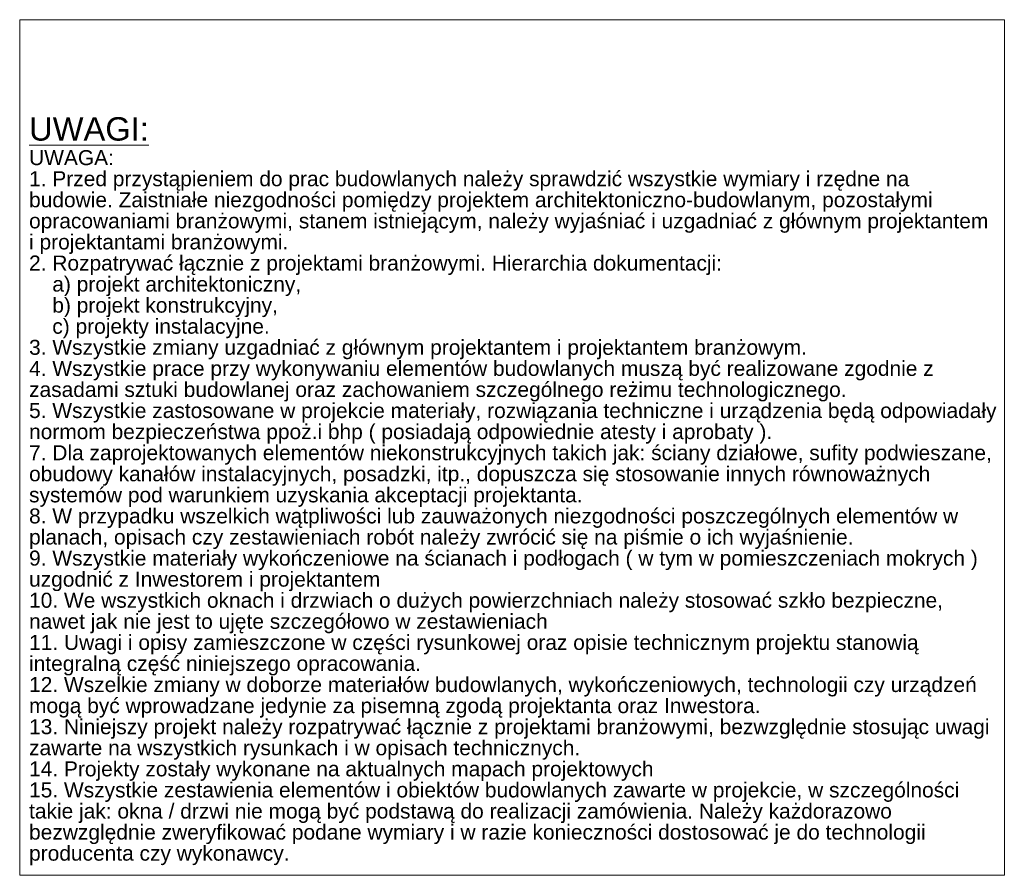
# Model space of a CAD drawing. Header units: millimetres. Extents: x -4167 to 39463, y -12063 to 8090.
# Tile 10 of 12: x 38981 to 39086, y -12063 to -11972. Entities that reach past the tile are written whole.
import ezdxf

# ---------------------------------------------------------------- set-up
doc = ezdxf.new("R2010")
doc.units = ezdxf.units.MM
doc.header["$MEASUREMENT"] = 0
doc.layers.add('0_Nr_pióra__1', color=7, linetype='Continuous', lineweight=13)
doc.styles.add('STYL_AUTOMATYCZNY_4', font='arial.ttf')

msp = doc.modelspace()

# ---------------------------------------------------------------- linework, layer by layer
at = {"layer": '0_Nr_pióra__1', "color": 7, "linetype": 'Continuous', "lineweight": 13, "flags": 128}
msp.add_lwpolyline([(38980.69, -12063), (39085.88, -12063), (39085.88, -11971.59), (38980.69, -11971.59), (38980.69, -12063)], close=True, dxfattribs=at)

# ---------------------------------------------------------------- texts
at = {"layer": '0_Nr_pióra__1', "color": 7, "linetype": 'Continuous', "lineweight": 13, "insert": (38981.69, -12061.92), "char_height": 2.5, "width": 103.1865, "attachment_point": 7, "line_spacing_factor": 0.844284, "style": 'STYL_AUTOMATYCZNY_4'}
msp.add_mtext('\\A1;{\\pql;\\fArial|b0|i0|c238|p0;\\L\\W1.000000;\\LUWAGI:\\P\\pql;\\fArial|b0|i0|c238|p0;\\l\\H0.640000x;\\W1.000000;\\lUWAGA:\\P\\pql;\\fArial|b0|i0|c238|p0;\\W1.000000;1. Przed przystąpieniem do prac budowlanych należy sprawdzić wszystkie wymiary i rzędne na budowie. Zaistniałe niezgodności pomiędzy projektem architektoniczno-budowlanym, pozostałymi opracowaniami branżowymi, stanem istniejącym, należy wyjaśniać i uzgadniać z głównym projektantem i projektantami branżowymi.\\P\\pql;\\fArial|b0|i0|c238|p0;\\W1.000000;2. Rozpatrywać łącznie z projektami branżowymi. Hierarchia dokumentacji:\\P\\pql;\\fArial|b0|i0|c238|p0;\\W1.000000;    a) projekt architektoniczny,\\P\\pql;\\fArial|b0|i0|c238|p0;\\W1.000000;    b) projekt konstrukcyjny,\\P\\pql;\\fArial|b0|i0|c238|p0;\\W1.000000;    c) projekty instalacyjne.\\P\\pql;\\fArial|b0|i0|c238|p0;\\W1.000000;3. Wszystkie zmiany uzgadniać z głównym projektantem i projektantem branżowym.\\P\\pql;\\fArial|b0|i0|c238|p0;\\W1.000000;4. Wszystkie prace przy wykonywaniu elementów budowlanych muszą być realizowane zgodnie z zasadami sztuki budowlanej oraz zachowaniem szczególnego reżimu technologicznego.\\P\\pql;\\fArial|b0|i0|c238|p0;\\W1.000000;5. Wszystkie zastosowane w projekcie materiały, rozwiązania techniczne i urządzenia będą odpowiadały normom bezpieczeństwa ppoż.i bhp ( posiadają odpowiednie atesty i aprobaty ).\\P\\pql;\\fArial|b0|i0|c238|p0;\\W1.000000;7. Dla zaprojektowanych elementów niekonstrukcyjnych takich jak: ściany działowe, sufity podwieszane, obudowy kanałów instalacyjnych, posadzki, itp., dopuszcza się stosowanie innych równoważnych systemów pod warunkiem uzyskania akceptacji projektanta.\\P\\pql;\\fArial|b0|i0|c238|p0;\\W1.000000;8. W przypadku wszelkich wątpliwości lub zauważonych niezgodności poszczególnych elementów w planach, opisach czy zestawieniach robót należy zwrócić się na piśmie o ich wyjaśnienie.\\P\\pql;\\fArial|b0|i0|c238|p0;\\W1.000000;9. Wszystkie materiały wykończeniowe na ścianach i podłogach ( w tym w pomieszczeniach mokrych ) uzgodnić z Inwestorem i projektantem\\P\\pql;\\fArial|b0|i0|c238|p0;\\W1.000000;10. We wszystkich oknach i drzwiach o dużych powierzchniach należy stosować szkło bezpieczne, nawet jak nie jest to ujęte szczegółowo w zestawieniach\\P\\pql;\\fArial|b0|i0|c238|p0;\\W1.000000;11. Uwagi i opisy zamieszczone w części rysunkowej oraz opisie technicznym projektu stanowią integralną część niniejszego opracowania.\\P\\pql;\\fArial|b0|i0|c238|p0;\\W1.000000;12. Wszelkie zmiany w doborze materiałów budowlanych, wykończeniowych, technologii czy urządzeń mogą być wprowadzane jedynie za pisemną zgodą projektanta oraz Inwestora.\\P\\pql;\\fArial|b0|i0|c238|p0;\\W1.000000;13. Niniejszy projekt należy rozpatrywać łącznie z projektami branżowymi, bezwzględnie stosując uwagi zawarte na wszystkich rysunkach i w opisach technicznych.\\P\\pql;\\fArial|b0|i0|c238|p0;\\W1.000000;14. Projekty zostały wykonane na aktualnych mapach projektowych\\P\\pql;\\fArial|b0|i0|c238|p0;\\W1.000000;15. Wszystkie zestawienia elementów i obiektów budowlanych zawarte w projekcie, w szczególności takie jak: okna / drzwi nie mogą być podstawą do realizacji zamówienia. Należy każdorazowo bezwzględnie zweryfikować podane wymiary i w razie konieczności dostosować je do technologii producenta czy wykonawcy.}', dxfattribs=at)

doc.saveas('drawing.dxf')
